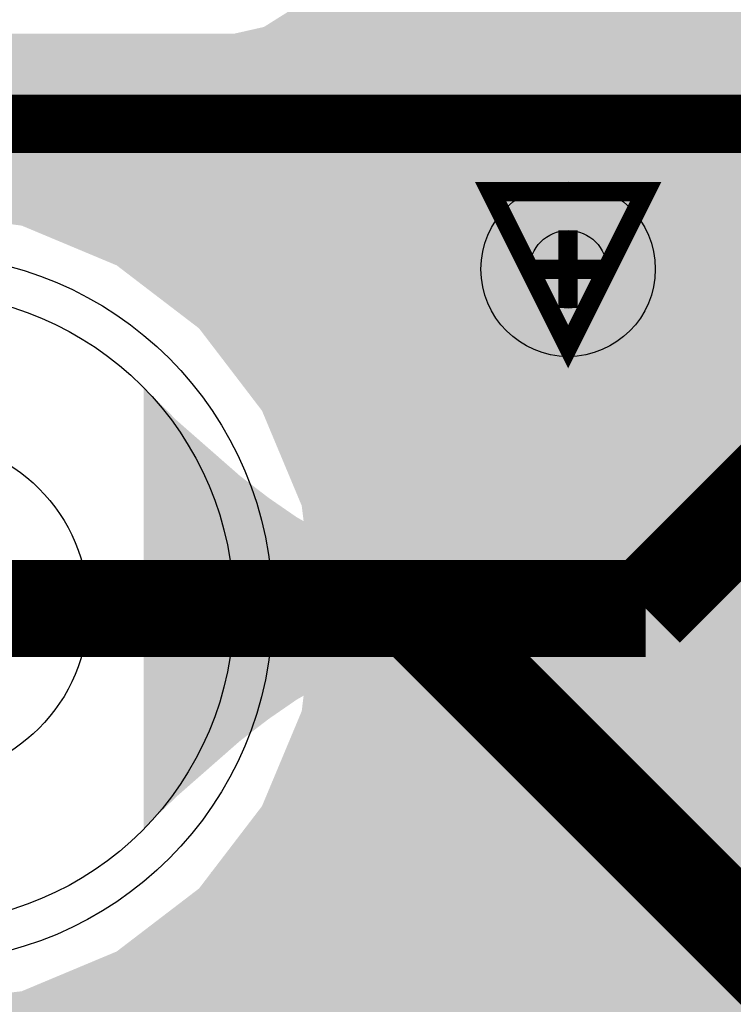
# Model space of a CAD drawing. Extents: x -0.05 to 0.95, y -0.15 to 2.1.
# Tile 51 of 188: x 0.0104 to 0.0841, y 0.5592 to 0.6608. Entities that reach past the tile are written whole.
import ezdxf

# ---------------------------------------------------------------- set-up
doc = ezdxf.new("R2010")
doc.units = 0
doc.layers.get('0').update_dxf_attribs({"linetype": 'CONTINUOUS'})
for name, color, linetype in [('LTE_IOT_23_CLICK_V101A_G1', 7, 'CONTINUOUS'), ('LTE_IOT_23_CLICK_V101A_G2', 6, 'CONTINUOUS'), ('LTE_IOT_23_CLICK_V101A_GBL', 1, 'CONTINUOUS'), ('LTE_IOT_23_CLICK_V101A_GBO', 4, 'CONTINUOUS'), ('LTE_IOT_23_CLICK_V101A_GBS', 5, 'CONTINUOUS'), ('LTE_IOT_23_CLICK_V101A_GD1', 10, 'CONTINUOUS'), ('LTE_IOT_23_CLICK_V101A_GG1', 14, 'CONTINUOUS'), ('LTE_IOT_23_CLICK_V101A_GTL', 12, 'CONTINUOUS'), ('LTE_IOT_23_CLICK_V101A_GTO', 11, 'CONTINUOUS'), ('LTE_IOT_23_CLICK_V101A_GTS', 8, 'CONTINUOUS'), ('LTE_IOT_23_CLICK_V101A_TXT', 15, 'CONTINUOUS')]:
    doc.layers.add(name, color=color, linetype=linetype)

# ---------------------------------------------------------------- blocks, each defined once
blk = doc.blocks.new('ROUND_6')
blk.add_circle((0, 0), 0.009)
blk = doc.blocks.new('ROUND_4')
blk.add_circle((0, 0), 0.0325)
blk = doc.blocks.new('ROUND_70')
blk.add_circle((0, 0), 0.0365)
blk = doc.blocks.new('ROUND_3')
blk.add_circle((0, 0), 0.004)
blk = doc.blocks.new('ROUND_149')
blk.add_circle((0, 0), 0.0175)

msp = doc.modelspace()

# ---------------------------------------------------------------- linework, layer by layer
at = {"layer": 'LTE_IOT_23_CLICK_V101A_G1'}
for points in [[(0.03639, 0.6605), (0.0383, 0.6617), (0.8894, 0.6605), (0.88653, 0.6617)], [(0.0356, 0.66), (0.03639, 0.6605), (0.89348, 0.66), (0.8894, 0.6605)], [(0.0325, 0.6593), (0.0356, 0.66), (0.89918, 0.6593), (0.89348, 0.66)], [(-0.038, 0.657), (-0.03445, 0.6592), (0.9388, 0.657), (0.9388, 0.6592)], [(-0.03445, 0.6592), (-0.03428, 0.6593), (0.9, 0.6592), (0.89918, 0.6593)], [(-0.0388, 0.6561), (-0.038, 0.657), (0.9388, 0.6561), (0.9388, 0.657)], [(-0.0388, 0.6409), (-0.0388, 0.6561), (0.9388, 0.6409), (0.9388, 0.6561)], [(0.0106, 0.6395), (0, 0.6409), (0.8894, 0.6395), (0.9, 0.6409)], [(0.0204, 0.6354), (0.0106, 0.6395), (0.8796, 0.6354), (0.8894, 0.6395)], [(0.0289, 0.6289), (0.0204, 0.6354), (0.8711, 0.6289), (0.8796, 0.6354)], [(0.0354, 0.6204), (0.0289, 0.6289), (0.8646, 0.6204), (0.8711, 0.6289)], [(0.0395, 0.6106), (0.0354, 0.6204), (0.8605, 0.6106), (0.8646, 0.6204)], [(0.0408, 0.6), (0.0395, 0.6106), (0.8592, 0.6), (0.8605, 0.6106)], [(0.0395, 0.5894), (0.0408, 0.6), (0.8605, 0.5894), (0.8592, 0.6)], [(0.0354, 0.5796), (0.0395, 0.5894), (0.8646, 0.5796), (0.8605, 0.5894)], [(0.0289, 0.5711), (0.0354, 0.5796), (0.8711, 0.5711), (0.8646, 0.5796)], [(0.0204, 0.5646), (0.0289, 0.5711), (0.8796, 0.5646), (0.8711, 0.5711)], [(0.0106, 0.5605), (0.0204, 0.5646), (0.8894, 0.5605), (0.8796, 0.5646)], [(0, 0.5592), (0.0106, 0.5605), (0.9, 0.5592), (0.8894, 0.5605)], [(-0.0388, 0.5409), (-0.0388, 0.5592), (0.9388, 0.5409), (0.9388, 0.5592)]]:
    msp.add_solid(points, dxfattribs=at)
at = {"layer": 'LTE_IOT_23_CLICK_V101A_G2', "const_width": 0.01}
for points in [[(0, 0.6), (0.051, 0.6)], [(0.051, 0.6), (0.097, 0.554)]]:
    msp.add_lwpolyline(points, dxfattribs=at)
at = {"layer": 'LTE_IOT_23_CLICK_V101A_G2'}
for points in [[(0.0356, 0.66), (0.0383, 0.6617), (0.2128, 0.66), (0.2128, 0.6617)], [(0.0325, 0.6593), (0.0356, 0.66), (0.2128, 0.6593), (0.2128, 0.66)], [(-0.038, 0.657), (-0.03428, 0.6593), (0.2128, 0.657), (0.2128, 0.6593)], [(-0.0388, 0.6561), (-0.038, 0.657), (0.2128, 0.6561), (0.2128, 0.657)], [(-0.0388, 0.6409), (-0.0388, 0.6561), (0.2128, 0.6409), (0.2128, 0.6561)], [(0.0106, 0.6395), (0, 0.6409), (0.2128, 0.6395), (0.2128, 0.6409)], [(0.0204, 0.6354), (0.0106, 0.6395), (0.2128, 0.6354), (0.2128, 0.6395)], [(0.0289, 0.6289), (0.0204, 0.6354), (0.2128, 0.6289), (0.2128, 0.6354)], [(0.0301, 0.6274), (0.0289, 0.6289), (0.2128, 0.6274), (0.2128, 0.6289)], [(0.0301, 0.6273), (0.0301, 0.6274), (0.2128, 0.6273), (0.2128, 0.6274)], [(0.0303, 0.6271), (0.0301, 0.6273), (0.2128, 0.6271), (0.2128, 0.6273)], [(0.033, 0.6242), (0.0303, 0.6271), (0.2128, 0.6242), (0.2128, 0.6271)], [(0.0382, 0.6193), (0.033, 0.6242), (0.2128, 0.6193), (0.2128, 0.6242)], [(0.0243, 0.6184), (0.0243, 0.6216), (0.0272, 0.6184), (0.0243, 0.6216)], [(0.0404, 0.6176), (0.0382, 0.6193), (0.2128, 0.6176), (0.2128, 0.6193)], [(0.0243, 0.6131), (0.0243, 0.6184), (0.0329, 0.6131), (0.0272, 0.6184)], [(0.0426, 0.6161), (0.0404, 0.6176), (0.2128, 0.6161), (0.2128, 0.6176)], [(0.0447, 0.6149), (0.0426, 0.6161), (0.2128, 0.6149), (0.2128, 0.6161)], [(0.0465, 0.6141), (0.0447, 0.6149), (0.2128, 0.6141), (0.2128, 0.6149)], [(0.0482, 0.6136), (0.0465, 0.6141), (0.2128, 0.6136), (0.2128, 0.6141)], [(0.0243, 0.611), (0.0243, 0.6131), (0.0356, 0.611), (0.0329, 0.6131)], [(0.0497, 0.6133), (0.0482, 0.6136), (0.2128, 0.6133), (0.2128, 0.6136)], [(0.0561, 0.6122), (0.051, 0.6133), (0.2128, 0.6122), (0.2128, 0.6133)], [(0.0604, 0.6094), (0.0561, 0.6122), (0.2128, 0.6094), (0.2128, 0.6122)], [(0.0243, 0.6091), (0.0243, 0.611), (0.0383, 0.6091), (0.0356, 0.611)], [(0.0243, 0.6077), (0.0243, 0.6091), (0.041, 0.6077), (0.0383, 0.6091)], [(0.1064, 0.5634), (0.0604, 0.6094), (0.2128, 0.5634), (0.2128, 0.6094)], [(0.0243, 0.6065), (0.0243, 0.6077), (0.0436, 0.6065), (0.041, 0.6077)], [(0.0243, 0.6057), (0.0243, 0.6065), (0.0461, 0.6057), (0.0436, 0.6065)], [(0.0243, 0.6052), (0.0243, 0.6057), (0.0486, 0.6052), (0.0461, 0.6057)], [(0.0243, 0.605), (0.0243, 0.6052), (0.051, 0.605), (0.0486, 0.6052)], [(0.0243, 0.595), (0.0243, 0.605), (0.051, 0.595), (0.051, 0.605)], [(0.0243, 0.5948), (0.0243, 0.595), (0.0486, 0.5948), (0.051, 0.595)], [(0.0243, 0.5943), (0.0243, 0.5948), (0.0461, 0.5943), (0.0486, 0.5948)], [(0.0243, 0.5935), (0.0243, 0.5943), (0.0436, 0.5935), (0.0461, 0.5943)], [(0.0243, 0.5923), (0.0243, 0.5935), (0.041, 0.5923), (0.0436, 0.5935)], [(0.0243, 0.5909), (0.0243, 0.5923), (0.0383, 0.5909), (0.041, 0.5923)], [(0.0243, 0.589), (0.0243, 0.5909), (0.0356, 0.589), (0.0383, 0.5909)], [(0.0243, 0.5869), (0.0243, 0.589), (0.0329, 0.5869), (0.0356, 0.589)], [(0.0243, 0.5844), (0.0243, 0.5869), (0.0301, 0.5844), (0.0329, 0.5869)], [(0.0447, 0.5851), (0.0464, 0.5858), (0.0471, 0.5851), (0.0464, 0.5858)], [(0.0243, 0.5816), (0.0243, 0.5844), (0.0272, 0.5816), (0.0301, 0.5844)], [(0.0426, 0.5839), (0.0447, 0.5851), (0.0483, 0.5839), (0.0471, 0.5851)], [(0.0404, 0.5824), (0.0426, 0.5839), (0.0498, 0.5824), (0.0483, 0.5839)], [(0.0381, 0.5806), (0.0404, 0.5824), (0.0516, 0.5806), (0.0498, 0.5824)], [(0.0243, 0.5784), (0.0243, 0.5816), (0.0243, 0.5784), (0.0272, 0.5816)], [(0.0357, 0.5784), (0.0381, 0.5806), (0.0538, 0.5784), (0.0516, 0.5806)], [(0.0331, 0.5759), (0.0357, 0.5784), (0.0563, 0.5759), (0.0538, 0.5784)], [(0.0303, 0.5729), (0.0331, 0.5759), (0.0593, 0.5729), (0.0563, 0.5759)], [(0.0289, 0.5711), (0.0301, 0.5726), (0.0611, 0.5711), (0.0596, 0.5726)], [(0.0301, 0.5727), (0.0303, 0.5729), (0.0595, 0.5727), (0.0593, 0.5729)], [(0.0301, 0.5726), (0.0301, 0.5727), (0.0596, 0.5726), (0.0595, 0.5727)], [(0.0204, 0.5646), (0.0289, 0.5711), (0.0676, 0.5646), (0.0611, 0.5711)], [(0.0106, 0.5605), (0.0204, 0.5646), (0.0717, 0.5605), (0.0676, 0.5646)], [(0, 0.5592), (0.0106, 0.5605), (0.073, 0.5592), (0.0717, 0.5605)], [(-0.0388, 0.5485), (-0.0388, 0.5592), (0.0837, 0.5485), (0.073, 0.5592)]]:
    msp.add_solid(points, dxfattribs=at)
at = {"layer": 'LTE_IOT_23_CLICK_V101A_GBL', "const_width": 0.01}
for points in [[(0.075, 0.6), (0.1, 0.625)], [(0, 0.6), (0.075, 0.6)]]:
    msp.add_lwpolyline(points, dxfattribs=at)
at = {"layer": 'LTE_IOT_23_CLICK_V101A_GBL'}
for points in [[(0.05, 0.6305), (0.05, 0.721), (0.0867, 0.6305), (0.0867, 0.721)], [(0.05, 0.6134), (0.05, 0.6305), (0.0696, 0.6134), (0.0867, 0.6305)], [(0.0232, 0.6194), (0.0232, 0.6228), (0.0266, 0.6194), (0.0232, 0.6228)], [(0.0232, 0.6137), (0.0232, 0.6194), (0.0331, 0.6137), (0.0266, 0.6194)], [(0.0232, 0.6114), (0.0232, 0.6137), (0.0361, 0.6114), (0.0331, 0.6137)], [(0.0506, 0.6133), (0.05, 0.6134), (0.0695, 0.6133), (0.0696, 0.6134)], [(0.0232, 0.6094), (0.0232, 0.6114), (0.039, 0.6094), (0.0361, 0.6114)], [(0.0232, 0.6078), (0.0232, 0.6094), (0.0418, 0.6078), (0.039, 0.6094)], [(0.0232, 0.6066), (0.0232, 0.6078), (0.0444, 0.6066), (0.0418, 0.6078)], [(0.0232, 0.6057), (0.0232, 0.6066), (0.047, 0.6057), (0.0444, 0.6066)], [(0.0232, 0.6052), (0.0232, 0.6057), (0.0493, 0.6052), (0.047, 0.6057)], [(0.0232, 0.605), (0.0232, 0.6052), (0.0516, 0.605), (0.0493, 0.6052)], [(0.0232, 0.595), (0.0232, 0.605), (0.0516, 0.595), (0.0516, 0.605)], [(0.0232, 0.5948), (0.0232, 0.595), (0.0493, 0.5948), (0.0516, 0.595)], [(0.0232, 0.5943), (0.0232, 0.5948), (0.047, 0.5943), (0.0493, 0.5948)], [(0.0232, 0.5934), (0.0232, 0.5943), (0.0444, 0.5934), (0.047, 0.5943)], [(0.0232, 0.5922), (0.0232, 0.5934), (0.0418, 0.5922), (0.0444, 0.5934)], [(0.0232, 0.5906), (0.0232, 0.5922), (0.039, 0.5906), (0.0418, 0.5922)], [(0.0232, 0.5886), (0.0232, 0.5906), (0.0361, 0.5886), (0.039, 0.5906)], [(0.0801, 0.5878), (0.0844, 0.5906), (0.2059, 0.5878), (0.2059, 0.5906)], [(0.0232, 0.5863), (0.0232, 0.5886), (0.0331, 0.5863), (0.0361, 0.5886)], [(0.075, 0.5867), (0.0801, 0.5878), (0.2059, 0.5867), (0.2059, 0.5878)], [(0.0232, 0.5806), (0.0232, 0.5863), (0.0266, 0.5806), (0.0331, 0.5863)], [(0.05, 0.5866), (0.0506, 0.5867), (0.2059, 0.5866), (0.2059, 0.5867)], [(0.05, 0.5797), (0.05, 0.5866), (0.2059, 0.5797), (0.2059, 0.5866)], [(0.0232, 0.5773), (0.0232, 0.5806), (0.0232, 0.5773), (0.0266, 0.5806)], [(0.05, 0.5755), (0.05, 0.5797), (0.2068, 0.5755), (0.2059, 0.5797)], [(0.05, 0.5742), (0.05, 0.5755), (0.2065, 0.5742), (0.2068, 0.5755)], [(0.05, 0.5721), (0.05, 0.5742), (0.2034, 0.5721), (0.2065, 0.5742)], [(0.05, 0.5659), (0.05, 0.5721), (0.1993, 0.5659), (0.2034, 0.5721)], [(0.05, 0.5585), (0.05, 0.5659), (0.1978, 0.5585), (0.1993, 0.5659)]]:
    msp.add_solid(points, dxfattribs=at)
at = {"layer": 'LTE_IOT_23_CLICK_V101A_GBO', "const_width": 0.006}
msp.add_lwpolyline([(-0.05, 0.65), (0.194, 0.65)], dxfattribs=at)
msp.add_lwpolyline([(-0.05, 0.65), (0.194, 0.65)], dxfattribs=at)
at = {"layer": 'LTE_IOT_23_CLICK_V101A_GBO'}
for points in [[(0.0779, 0.6182), (0.0779, 0.6262), (0.1051, 0.6182), (0.1051, 0.6262)], [(0.0779, 0.6262), (0.0779, 0.6262), (0.1051, 0.6262), (0.0779, 0.6262)]]:
    msp.add_solid(points, dxfattribs=at)
at = {"layer": 'LTE_IOT_23_CLICK_V101A_GD1', "const_width": 0.002}
msp.add_lwpolyline([(0.067, 0.627), (0.059, 0.643), (0.075, 0.643), (0.067, 0.627)], dxfattribs=at)
at = {"layer": 'LTE_IOT_23_CLICK_V101A_GG1', "const_width": 0.002}
for points in [[(0.067, 0.631), (0.067, 0.639)], [(0.063, 0.635), (0.071, 0.635)], [(-0.0175, 0.6), (0.0175, 0.6)]]:
    msp.add_lwpolyline(points, dxfattribs=at)
at = {"layer": 'LTE_IOT_23_CLICK_V101A_GTL'}
for points in [[(0.05, 0.6605), (0.05, 0.6867), (0.1057, 0.6605), (0.0795, 0.6867)], [(0.05, 0.603), (0.05, 0.6605), (0.1057, 0.603), (0.1057, 0.6605)], [(0.05, 0.5979), (0.05, 0.603), (0.1068, 0.5979), (0.1057, 0.603)], [(0.05, 0.5936), (0.05, 0.5979), (0.1096, 0.5936), (0.1068, 0.5979)], [(0.05, 0.5116), (0.05, 0.5936), (0.1916, 0.5116), (0.1096, 0.5936)]]:
    msp.add_solid(points, dxfattribs=at)
at = {"layer": 'LTE_IOT_23_CLICK_V101A_GTO', "const_width": 0.006}
msp.add_lwpolyline([(-0.05, 0.65), (0.153, 0.65)], dxfattribs=at)
msp.add_lwpolyline([(-0.05, 0.65), (0.153, 0.65)], dxfattribs=at)
at = {"layer": 'LTE_IOT_23_CLICK_V101A_GTO'}
for points in [[(0.0535, 0.6237), (0.0535, 0.6238), (0.0668, 0.6237), (0.0661, 0.6238)], [(0.0535, 0.6236), (0.0535, 0.6237), (0.0675, 0.6236), (0.0668, 0.6237)], [(0.0535, 0.6234), (0.0535, 0.6236), (0.0692, 0.6234), (0.0675, 0.6236)], [(0.0535, 0.6226), (0.0535, 0.6234), (0.0728, 0.6226), (0.0692, 0.6234)], [(0.0535, 0.6218), (0.0535, 0.6226), (0.0746, 0.6218), (0.0728, 0.6226)], [(0.0535, 0.6209), (0.0535, 0.6218), (0.0761, 0.6209), (0.0746, 0.6218)], [(0.0535, 0.6208), (0.0535, 0.6209), (0.0763, 0.6208), (0.0761, 0.6209)], [(0.0535, 0.6204), (0.0535, 0.6208), (0.0767, 0.6204), (0.0763, 0.6208)], [(0.0535, 0.6196), (0.0535, 0.6204), (0.0773, 0.6196), (0.0767, 0.6204)], [(0.0535, 0.6186), (0.0535, 0.6196), (0.078, 0.6186), (0.0773, 0.6196)], [(0.0535, 0.6179), (0.0535, 0.6186), (0.07832, 0.6179), (0.078, 0.6186)], [(0.0535, 0.6034), (0.0535, 0.6179), (0.0622, 0.6034), (0.0622, 0.6179)], [(0.0666, 0.6178), (0.0654, 0.6179), (0.07837, 0.6178), (0.07832, 0.6179)], [(0.0676, 0.6176), (0.0666, 0.6178), (0.07846, 0.6176), (0.07837, 0.6178)], [(0.0685, 0.6173), (0.0676, 0.6176), (0.0786, 0.6173), (0.07846, 0.6176)], [(0.0692, 0.617), (0.0685, 0.6173), (0.07872, 0.617), (0.0786, 0.6173)], [(0.0697, 0.6167), (0.0692, 0.617), (0.07883, 0.6167), (0.07872, 0.617)], [(0.0703, 0.6161), (0.0697, 0.6167), (0.07907, 0.6161), (0.07883, 0.6167)], [(0.07073, 0.6155), (0.0703, 0.6161), (0.0793, 0.6155), (0.07907, 0.6161)], [(0.0708, 0.6154), (0.07073, 0.6155), (0.07931, 0.6154), (0.0793, 0.6155)], [(0.0711, 0.6145), (0.0708, 0.6154), (0.07945, 0.6145), (0.07931, 0.6154)], [(0.0713, 0.6136), (0.0711, 0.6145), (0.07959, 0.6136), (0.07945, 0.6145)], [(0.07132, 0.6135), (0.0713, 0.6136), (0.0796, 0.6135), (0.07959, 0.6136)], [(0.0715, 0.6128), (0.07132, 0.6135), (0.07973, 0.6128), (0.0796, 0.6135)], [(0.07154, 0.6124), (0.0715, 0.6128), (0.0798, 0.6124), (0.07973, 0.6128)], [(0.0716, 0.6119), (0.07154, 0.6124), (0.0798, 0.6119), (0.0798, 0.6124)], [(0.0717, 0.6113), (0.0716, 0.6119), (0.0798, 0.6113), (0.0798, 0.6119)], [(0.0717, 0.6106), (0.0717, 0.6113), (0.0798, 0.6106), (0.0798, 0.6113)], [(0.07162, 0.6095), (0.07168, 0.6104), (0.0797, 0.6095), (0.0798, 0.6104)], [(0.07168, 0.6104), (0.0717, 0.6106), (0.0798, 0.6104), (0.0798, 0.6106)], [(0.07147, 0.6085), (0.0716, 0.6093), (0.0796, 0.6085), (0.07968, 0.6093)], [(0.0716, 0.6093), (0.07162, 0.6095), (0.07968, 0.6093), (0.0797, 0.6095)], [(0.07122, 0.6073), (0.0714, 0.6081), (0.0796, 0.6073), (0.0796, 0.6081)], [(0.0714, 0.6081), (0.07147, 0.6085), (0.0796, 0.6081), (0.0796, 0.6085)], [(0.071, 0.6064), (0.0712, 0.6072), (0.07938, 0.6064), (0.07958, 0.6072)], [(0.0712, 0.6072), (0.07122, 0.6073), (0.07958, 0.6072), (0.0796, 0.6073)], [(0.0702, 0.6052), (0.0708, 0.6061), (0.07909, 0.6052), (0.0793, 0.6061)], [(0.0708, 0.6061), (0.071, 0.6064), (0.0793, 0.6061), (0.07938, 0.6064)], [(0.0695, 0.6045), (0.0698, 0.6048), (0.07886, 0.6045), (0.079, 0.6048)], [(0.0698, 0.6048), (0.0702, 0.6052), (0.079, 0.6048), (0.07909, 0.6052)], [(0.0661, 0.6035), (0.0669, 0.6036), (0.07838, 0.6035), (0.0784, 0.6036)], [(0.0669, 0.6036), (0.06735, 0.6037), (0.0784, 0.6036), (0.0785, 0.6037)], [(0.06735, 0.6037), (0.0678, 0.6038), (0.0785, 0.6037), (0.07855, 0.6038)], [(0.0678, 0.6038), (0.0686, 0.6042), (0.07855, 0.6038), (0.07873, 0.6042)], [(0.0686, 0.6042), (0.0695, 0.6045), (0.07873, 0.6042), (0.07886, 0.6045)], [(0.0535, 0.6032), (0.0535, 0.6034), (0.0783, 0.6032), (0.07835, 0.6034)], [(0.0535, 0.6034), (0.0535, 0.6034), (0.0655, 0.6034), (0.0622, 0.6034)], [(0.0535, 0.6028), (0.0535, 0.6032), (0.078, 0.6028), (0.0783, 0.6032)], [(0.0535, 0.6021), (0.0535, 0.6028), (0.0775, 0.6021), (0.078, 0.6028)], [(0.0655, 0.6034), (0.0661, 0.6035), (0.07835, 0.6034), (0.07838, 0.6035)], [(0.0535, 0.6015), (0.0535, 0.6021), (0.0769, 0.6015), (0.0775, 0.6021)], [(0.0535, 0.6008), (0.0535, 0.6015), (0.076, 0.6008), (0.0769, 0.6015)], [(0.0535, 0.6002), (0.0535, 0.6008), (0.0751, 0.6002), (0.076, 0.6008)], [(0.0535, 0.5996), (0.0535, 0.6002), (0.074, 0.5996), (0.0751, 0.6002)], [(0.0535, 0.598), (0.0535, 0.5996), (0.07446, 0.598), (0.074, 0.5996)], [(0.0535, 0.5762), (0.0535, 0.598), (0.0622, 0.5762), (0.0622, 0.598)], [(0.0535, 0.598), (0.0535, 0.598), (0.0622, 0.598), (0.0662, 0.598)], [(0.072, 0.5762), (0.0662, 0.598), (0.0807, 0.5762), (0.07446, 0.598)]]:
    msp.add_solid(points, dxfattribs=at)

# ---------------------------------------------------------------- block references
at = {"layer": 'LTE_IOT_23_CLICK_V101A_G1'}
msp.add_blockref('ROUND_6', (0.067, 0.635), dxfattribs=at)
at = {"layer": 'LTE_IOT_23_CLICK_V101A_G2'}
for name, p in [('ROUND_6', (0.067, 0.635)), ('ROUND_4', (0, 0.6))]:
    msp.add_blockref(name, p, dxfattribs=at)
at = {"layer": 'LTE_IOT_23_CLICK_V101A_GBL'}
for name, p in [('ROUND_6', (0.067, 0.635)), ('ROUND_4', (0, 0.6))]:
    msp.add_blockref(name, p, dxfattribs=at)
at = {"layer": 'LTE_IOT_23_CLICK_V101A_GBS'}
msp.add_blockref('ROUND_70', (0, 0.6), dxfattribs=at)
at = {"layer": 'LTE_IOT_23_CLICK_V101A_GTL'}
for name, p in [('ROUND_6', (0.067, 0.635)), ('ROUND_4', (0, 0.6))]:
    msp.add_blockref(name, p, dxfattribs=at)
at = {"layer": 'LTE_IOT_23_CLICK_V101A_GTS'}
msp.add_blockref('ROUND_70', (0, 0.6), dxfattribs=at)
at = {"layer": 'LTE_IOT_23_CLICK_V101A_TXT'}
for name, p in [('ROUND_3', (0.067, 0.635)), ('ROUND_149', (0, 0.6))]:
    msp.add_blockref(name, p, dxfattribs=at)

doc.saveas('drawing.dxf')
